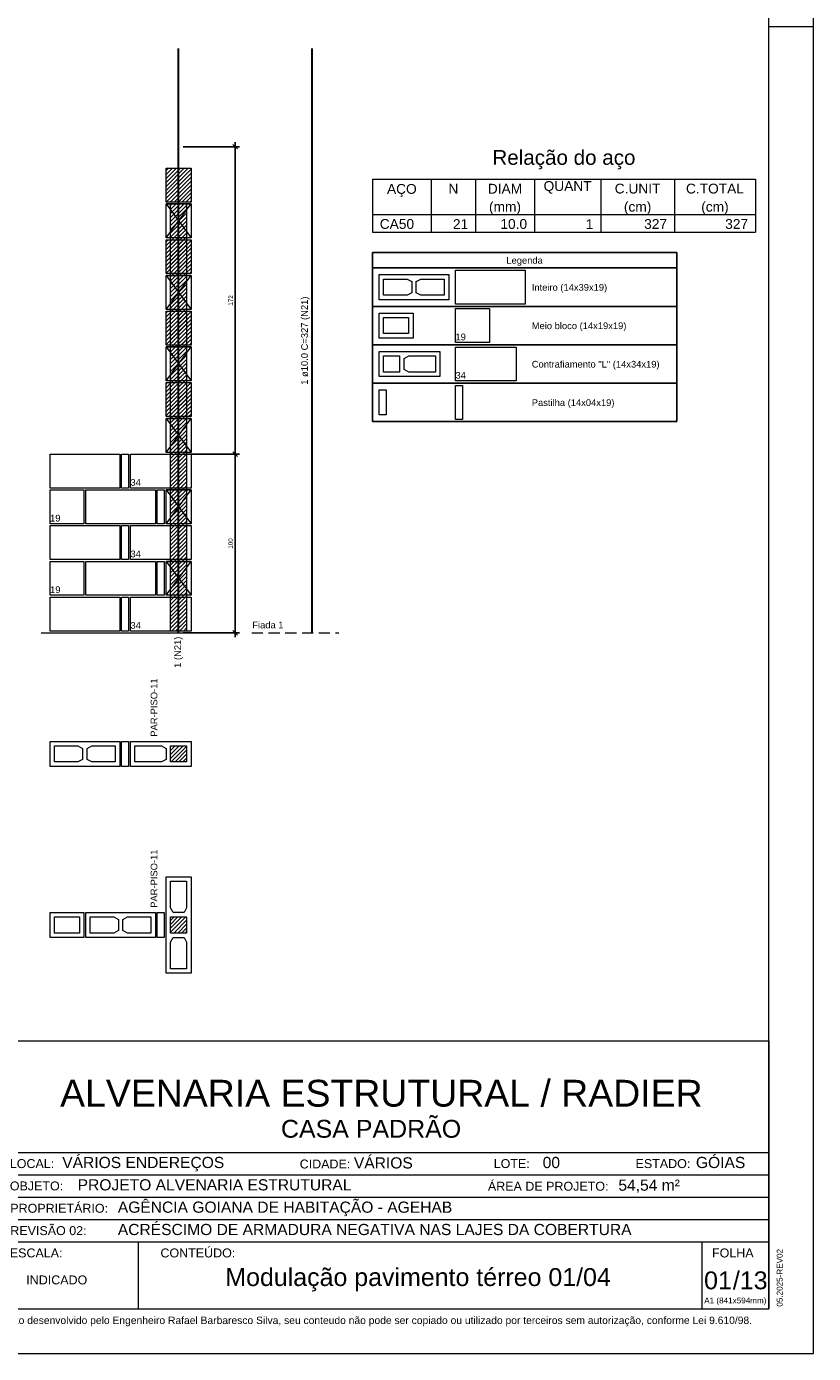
# Model space of a CAD drawing. Header units: millimetres. Extents: x 337 to 624, y -381 to -65.
# Tile 108 of 139: x 404 to 422, y -124 to -95. Entities that reach past the tile are written whole.
import ezdxf
from ezdxf.enums import TextEntityAlignment as Align

# ---------------------------------------------------------------- set-up
doc = ezdxf.new("R2010")
doc.units = ezdxf.units.MM
doc.header["$MEASUREMENT"] = 0
doc.linetypes.add('Dashed2', pattern=[0.375, 0.25, -0.125])
doc.layers.get('0').update_dxf_attribs({"lineweight": 5})
for name, color, linetype, lineweight in [('Armadura', 7, 'Continuous', 30), ('Cotas', 7, 'Continuous', 5), ('Descrição da armadura', 7, 'Continuous', 5), ('DI-Tabelas', 7, 'Continuous', 25), ('PA-Ajustes', 8, 'Continuous', 5), ('PA-Graute', 8, 'Continuous', 0), ('PA-Piso', 7, 'Continuous', 20), ('PE-Contrafiamento L', 1, 'Continuous', 13), ('PE-Contrafiamento T', 1, 'Continuous', 5), ('PE-Inteiro', 7, 'Continuous', 5), ('PE-Meio', 1, 'Continuous', 5), ('PE-Paredes', 1, 'Continuous', 5), ('PE-Pastilha', 3, 'Continuous', 5), ('PRANCHA 01', 7, 'Continuous', 20), ('Relação do aço', 7, 'Continuous', 0), ('Texto da cota', 7, 'Continuous', 0)]:
    doc.layers.add(name, color=color, linetype=linetype, lineweight=lineweight)
doc.layers.add('PDF_Text', color=7, linetype='Continuous')
doc.styles.add('Arial', font='arial.ttf')
doc.styles.add('PDF Arial', font='arial.ttf')
doc.dimstyles.new('UM_25.000000', dxfattribs={"dimtxt": 0.18, "dimasz": 0.1, "dimexe": 0.1, "dimexo": 0.2, "dimgap": 0, "dimtad": 1, "dimtih": 1, "dimtoh": 1, "dimdec": 1, "dimlfac": 25, "dimzin": 0, "dimdsep": 46, "dimtxsty": 'Standard', "dimcen": 0.09, "dimdle": 0.1, "dimadec": 1, "dimazin": 2, "dimtfac": 1, "dimtdec": 4, "dimtofl": 0, "dimtmove": 0, "dimatfit": 3, "dimfxl": 1, "dimtolj": 1, "dimarcsym": 0})
pattern_1 = [(45, (400.021374, -272.3229), (-0.044194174, 0.044194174), [])]

# ---------------------------------------------------------------- blocks, each defined once
blk = doc.blocks.new('Carimbo_Rafael_2022')
at = {"color": 0}
for p, q in [((524.018, -54.927), (551.818, -54.927)), ((524.018, -60.927), (551.818, -60.927))]:
    blk.add_line(p, q, dxfattribs=at)
for p, q in [((524.018, -54.927), (524.018, -60.927)), ((524.018, -54.927), (524.018, -60.927)), ((534.318, -54.927), (534.318, -60.927)), ((534.318, -54.927), (534.318, -60.927)), ((551.818, -54.927), (551.818, -60.927)), ((534.318, -57.427), (551.818, -57.427)), ((534.318, -57.927), (551.818, -57.927)), ((534.318, -58.427), (551.818, -58.427)), ((524.018, -58.927), (534.318, -58.927)), ((526.018, -58.927), (526.018, -60.927)), ((534.318, -58.927), (551.818, -58.927)), ((534.318, -59.427), (551.818, -59.427)), ((537.692, -59.427), (537.692, -60.927)), ((550.318, -59.427), (550.318, -60.927))]:
    blk.add_line(p, q)
at = {"color": 152, "true_color": 0x0063c7, "style": 'Arial'}
for s, height, p in [('ALVENARIA ESTRUTURAL / RADIER', 0.6, (535.944, -56.402)), ('CASA PADRÃO', 0.4, (540.891, -57.098)), ('VÁRIOS ENDEREÇOS', 0.25, (535.992, -57.777)), ('VÁRIOS', 0.25, (542.524, -57.786)), ('00', 0.25, (546.753, -57.777)), ('GÓIAS', 0.25, (550.185, -57.777)), ('PROJETO ALVENARIA ESTRUTURAL', 0.25, (536.338, -58.277)), ('54,54 m²', 0.25, (548.448, -58.284)), ('AGÊNCIA GOIANA DE HABITAÇÃO - AGEHAB', 0.25, (537.237, -58.777)), ('ACRÉSCIMO DE ARMADURA NEGATIVA NAS LAJES DA COBERTURA', 0.25, (537.237, -59.277)), ('INDICADO', 0.2, (535.187, -60.381)), ('/13', 0.4, (551.013, -60.49))]:
    blk.add_text(s, height=height, dxfattribs=at).set_placement(p)
at = {"style": 'Arial'}
for s, height, p in [('LOCAL:', 0.2, (534.818, -57.777)), ('CIDADE:', 0.2, (541.31, -57.786)), ('LOTE:', 0.2, (545.656, -57.777)), ('ESTADO:', 0.2, (548.833, -57.777)), ('OBJETO:', 0.2, (534.818, -58.277)), ('ÁREA DE PROJETO:', 0.2, (545.526, -58.284)), ('PROPRIETÁRIO:', 0.2, (534.829, -58.777)), ('ELAB.', 0.2, (524.318, -59.177)), ('Eng. Civil - Rafael Barbaresco Silva', 0.15, (526.318, -59.177)), ('CREA:', 0.15, (530.414, -59.177)), ('24.913/D-GO', 0.15, (531.2, -59.177)), ('REVISÃO 02:', 0.2, (534.829, -59.277)), ('DES.', 0.2, (524.318, -59.577)), ('05/2025', 0.15, (533.352, -59.277)), ('Eng. Civil - Rafael Barbaresco Silva', 0.15, (526.318, -59.577)), ('CREA:', 0.15, (530.414, -59.577)), ('24.913/D-GO', 0.15, (531.2, -59.577)), ('ESCALA:', 0.2, (534.818, -59.777)), ('CONTEÚDO:', 0.2, (538.192, -59.777)), (' FOLHA', 0.2, (550.468, -59.777)), ('CONF.', 0.2, (524.318, -59.977)), ('Eng. Civil - Rafael Barbaresco Silva', 0.15, (526.318, -59.977)), ('CREA:', 0.15, (530.414, -59.977)), ('24.913/D-GO', 0.15, (531.2, -59.977)), ('RESP.TEC.', 0.2, (524.318, -60.377)), ('Eng. Civil - Rafael Barbaresco Silva', 0.15, (526.318, -60.377)), ('CREA:', 0.15, (530.414, -60.377)), ('24.913/D-GO', 0.15, (531.2, -60.377)), ('REVISÃO 2', 0.2, (524.318, -60.777)), ('Eng. Civil - Lucas Novato de Abreu', 0.15, (526.318, -60.777)), ('CREA:', 0.15, (530.414, -60.777)), ('1.014.707.528/D-GO', 0.15, (531.2, -60.777))]:
    blk.add_text(s, height=height, dxfattribs=at).set_placement(p)
at = {"layer": 'PDF_Text', "insert": (552.128, -60.879), "char_height": 0.13, "attachment_point": 7, "rotation": 90, "line_spacing_factor": 0.76943, "style": 'PDF Arial'}
blk.add_mtext('05.2025-REV02', dxfattribs=at)
at = {"layer": 'PDF_Text', "insert": (550.371, -60.845), "char_height": 0.13, "attachment_point": 7, "line_spacing_factor": 0.76943, "style": 'PDF Arial'}
blk.add_mtext('A1 (841x594mm)', dxfattribs=at)
at = {"layer": 'PDF_Text', "insert": (534.414, -61.318), "char_height": 0.165, "attachment_point": 7, "style": 'PDF Arial'}
blk.add_mtext('Projeto desenvolvido pelo Engenheiro Rafael Barbaresco Silva, seu conteudo não pode ser copiado ou utilizado por terceiros sem autorização, conforme Lei 9.610/98.', dxfattribs=at)
blk = doc.blocks.new('_Oblique')
at = {"color": 0, "linetype": 'ByBlock', "lineweight": -2}
blk.add_line((-0.5, -0.5), (0.5, 0.5), dxfattribs=at)
blk = doc.blocks.new('*D307')
at = {"layer": 'Cotas', "color": 0, "lineweight": -2, "transparency": 16777216}
for p, q in [((408.577, -108.439), (408.577, -104.239)), ((407.412, -104.339), (408.677, -104.339)), ((407.412, -108.339), (408.677, -108.339))]:
    blk.add_line(p, q, dxfattribs=at)
at = {"layer": 'Defpoints', "color": 0, "transparency": 16777216}
for p in [(407.312, -104.339), (408.577, -104.339), (407.312, -108.339)]:
    blk.add_point(p, dxfattribs=at)
at = {"layer": 'Cotas', "color": 0, "lineweight": -2, "transparency": 16777216, "xscale": 0.1, "yscale": 0.1, "zscale": 0.1}
for p, rotation in [((408.577, -104.339), 90), ((408.577, -108.339), 270)]:
    blk.add_blockref('_Oblique', p, dxfattribs=dict(at, rotation=rotation))
at = {"layer": 'Cotas', "transparency": 16777216, "insert": (408.477, -106.339), "char_height": 0.1, "attachment_point": 5, "rotation": 90, "style": 'Arial'}
blk.add_mtext('\\A1;100', dxfattribs=at)
blk = doc.blocks.new('*D308')
at = {"layer": 'Cotas', "color": 0, "lineweight": -2, "transparency": 16777216}
for p, q in [((408.577, -104.439), (408.577, -97.359)), ((407.412, -97.459), (408.677, -97.459)), ((407.412, -104.339), (408.677, -104.339))]:
    blk.add_line(p, q, dxfattribs=at)
at = {"layer": 'Defpoints', "color": 0, "transparency": 16777216}
for p in [(407.312, -97.459), (408.577, -97.459), (407.312, -104.339)]:
    blk.add_point(p, dxfattribs=at)
at = {"layer": 'Cotas', "color": 0, "lineweight": -2, "transparency": 16777216, "xscale": 0.1, "yscale": 0.1, "zscale": 0.1}
for p, rotation in [((408.577, -97.459), 90), ((408.577, -104.339), 270)]:
    blk.add_blockref('_Oblique', p, dxfattribs=dict(at, rotation=rotation))
at = {"layer": 'Cotas', "transparency": 16777216, "insert": (408.477, -100.899), "char_height": 0.1, "attachment_point": 5, "rotation": 90, "style": 'Arial'}
blk.add_mtext('\\A1;172', dxfattribs=at)

msp = doc.modelspace()

# ---------------------------------------------------------------- hatches: boundary and pattern name
at = {"layer": 'PA-Ajustes', "linetype": 'Continuous'}
h = msp.add_hatch(dxfattribs=at)
h.set_pattern_fill('ANSI31', color=8, scale=0.5, style=0)
h.set_pattern_definition(pattern_1)
h.paths.add_polyline_path([(407.0318, -97.9389), (407.5918, -97.9389), (407.5918, -98.6989), (407.0318, -98.6989)])
at = {"layer": 'PA-Graute', "linetype": 'Continuous'}
h = msp.add_hatch(dxfattribs=at)
h.set_pattern_fill('ANSI31', color=8, scale=0.5, style=0)
h.set_pattern_definition(pattern_1)
h.paths.add_polyline_path([(407.1318, -98.7389), (407.4918, -98.7389), (407.4918, -108.2989), (407.1318, -108.2989)])
h = msp.add_hatch(dxfattribs=at)
h.set_pattern_fill('ANSI31', color=8, scale=0.5, style=0)
h.set_pattern_definition(pattern_1)
h.paths.add_polyline_path([(407.0318, -99.5389), (407.5918, -99.5389), (407.5918, -100.2989), (407.0318, -100.2989)])
h = msp.add_hatch(dxfattribs=at)
h.set_pattern_fill('ANSI31', color=8, scale=0.5, style=0)
h.set_pattern_definition(pattern_1)
h.paths.add_polyline_path([(407.0318, -101.1389), (407.5918, -101.1389), (407.5918, -101.8989), (407.0318, -101.8989)])
h = msp.add_hatch(dxfattribs=at)
h.set_pattern_fill('ANSI31', color=8, scale=0.5, style=0)
h.set_pattern_definition(pattern_1)
h.paths.add_polyline_path([(407.0318, -102.7389), (407.5918, -102.7389), (407.5918, -103.4989), (407.0318, -103.4989)])
h = msp.add_hatch(dxfattribs=at)
h.set_pattern_fill('ANSI31', color=8, scale=0.5, style=0)
h.set_pattern_definition(pattern_1)
h.paths.add_polyline_path([(407.4918, -111.2283), (407.1318, -111.2283), (407.1318, -110.8683), (407.4918, -110.8683)])
h = msp.add_hatch(dxfattribs=at)
h.set_pattern_fill('ANSI31', color=8, scale=0.5, style=0)
h.set_pattern_definition(pattern_1)
h.paths.add_polyline_path([(407.1318, -115.0577), (407.1318, -114.6977), (407.4918, -114.6977), (407.4918, -115.0577)])

# ---------------------------------------------------------------- linework, layer by layer
at = {"layer": 'Armadura'}
msp.add_line((410.3018, -108.3389), (410.3018, -95.2589), dxfattribs=at)
msp.add_lwpolyline([(407.3118, -108.3389), (407.3118, -95.2589)], dxfattribs=at)
at = {"layer": 'DI-Tabelas'}
for p, q in [((411.6518, -100.1719), (411.6518, -99.8229)), ((411.6518, -99.8229), (418.4702, -99.8229)), ((418.4702, -99.8229), (418.4702, -100.1719)), ((418.4702, -100.1719), (411.6518, -100.1719)), ((411.6518, -101.0319), (411.6518, -100.1719)), ((418.4702, -100.1719), (418.4702, -101.0319)), ((413.3618, -101.0319), (411.6518, -101.0319)), ((411.6518, -101.8919), (411.6518, -101.0319)), ((415.0718, -101.0319), (413.3618, -101.0319)), ((418.4702, -101.0319), (415.0718, -101.0319)), ((418.4702, -101.0319), (418.4702, -101.8919)), ((413.3618, -101.8919), (411.6518, -101.8919)), ((411.6518, -102.7519), (411.6518, -101.8919)), ((415.0718, -101.8919), (413.3618, -101.8919)), ((418.4702, -101.8919), (415.0718, -101.8919)), ((418.4702, -101.8919), (418.4702, -102.7519)), ((413.3618, -102.7519), (411.6518, -102.7519)), ((411.6518, -103.6119), (411.6518, -102.7519)), ((415.0718, -102.7519), (413.3618, -102.7519)), ((418.4702, -102.7519), (415.0718, -102.7519)), ((418.4702, -102.7519), (418.4702, -103.6119)), ((413.3618, -103.6119), (411.6518, -103.6119)), ((415.0718, -103.6119), (413.3618, -103.6119)), ((418.4702, -103.6119), (415.0718, -103.6119))]:
    msp.add_line(p, q, dxfattribs=at)
at = {"layer": 'PA-Ajustes', "linetype": 'Continuous'}
msp.add_lwpolyline([(407.0318, -97.9389), (407.5918, -97.9389), (407.5918, -98.6989), (407.0318, -98.6989)], close=True, dxfattribs=at)
at = {"layer": 'PA-Graute', "linetype": 'Continuous'}
for p, q in [((407.0318, -99.5389), (407.5918, -99.5389)), ((407.0318, -100.2989), (407.0318, -99.5389)), ((407.5918, -99.5389), (407.5918, -100.2989)), ((407.5918, -100.2989), (407.0318, -100.2989)), ((407.0318, -101.1389), (407.5918, -101.1389)), ((407.0318, -101.8989), (407.0318, -101.1389)), ((407.5918, -101.1389), (407.5918, -101.8989)), ((407.5918, -101.8989), (407.0318, -101.8989)), ((407.0318, -102.7389), (407.5918, -102.7389)), ((407.0318, -103.4989), (407.0318, -102.7389)), ((407.5918, -102.7389), (407.5918, -103.4989)), ((407.5918, -103.4989), (407.0318, -103.4989))]:
    msp.add_line(p, q, dxfattribs=at)
at = {"layer": 'PA-Graute', "linetype": 'Continuous', "lineweight": 5}
for p, q in [((407.0318, -99.5389), (407.5918, -99.5389)), ((407.0318, -100.2989), (407.0318, -99.5389)), ((407.5918, -99.5389), (407.5918, -100.2989)), ((407.5918, -100.2989), (407.0318, -100.2989)), ((407.0318, -101.1389), (407.5918, -101.1389)), ((407.0318, -101.8989), (407.0318, -101.1389)), ((407.5918, -101.1389), (407.5918, -101.8989)), ((407.5918, -101.8989), (407.0318, -101.8989)), ((407.0318, -102.7389), (407.5918, -102.7389)), ((407.0318, -103.4989), (407.0318, -102.7389)), ((407.5918, -102.7389), (407.5918, -103.4989)), ((407.5918, -103.4989), (407.0318, -103.4989))]:
    msp.add_line(p, q, dxfattribs=at)
at = {"layer": 'PA-Graute', "color": 8, "linetype": 'Continuous'}
msp.add_lwpolyline([(407.1318, -98.7389), (407.4918, -98.7389), (407.4918, -108.2989), (407.1318, -108.2989)], close=True, dxfattribs=at)
at = {"layer": 'PA-Piso'}
msp.add_line((404.2318, -108.3389), (408.3518, -108.3389), dxfattribs=at)
at = {"layer": 'PA-Piso', "linetype": 'Dashed2'}
msp.add_line((408.9518, -108.3389), (410.9018, -108.3389), dxfattribs=at)
at = {"layer": 'PE-Contrafiamento L', "linetype": 'Continuous'}
for p, q in [((411.8018, -102.0419), (413.1618, -102.0419)), ((411.8018, -102.6019), (411.8018, -102.0419)), ((413.1618, -102.0419), (413.1618, -102.6019)), ((413.5118, -101.9419), (414.8718, -101.9419)), ((413.5118, -102.7019), (413.5118, -101.9419)), ((414.8718, -101.9419), (414.8718, -102.7019)), ((413.1618, -102.6019), (411.8018, -102.6019)), ((414.8718, -102.7019), (413.5118, -102.7019)), ((406.2318, -105.0989), (406.2318, -104.3389)), ((406.2318, -104.3389), (407.5918, -104.3389)), ((407.5918, -104.3389), (407.5918, -105.0989)), ((407.5918, -105.0989), (406.2318, -105.0989)), ((406.2318, -106.6989), (406.2318, -105.9389)), ((406.2318, -105.9389), (407.5918, -105.9389)), ((407.5918, -105.9389), (407.5918, -106.6989)), ((407.5918, -106.6989), (406.2318, -106.6989)), ((406.2318, -108.2989), (406.2318, -107.5389)), ((406.2318, -107.5389), (407.5918, -107.5389)), ((407.5918, -107.5389), (407.5918, -108.2989)), ((407.5918, -108.2989), (406.2318, -108.2989)), ((406.2318, -111.3283), (406.2318, -110.7683)), ((406.2318, -110.7683), (407.5918, -110.7683)), ((407.5918, -110.7683), (407.5918, -111.3283)), ((407.5918, -111.3283), (406.2318, -111.3283))]:
    msp.add_line(p, q, dxfattribs=at)
at = {"layer": 'PE-Contrafiamento L', "linetype": 'Continuous', "lineweight": 5}
for p, q in [((411.9018, -102.1419), (412.2618, -102.1419)), ((411.9018, -102.5019), (411.9018, -102.1419)), ((412.2618, -102.1419), (412.2618, -102.5019)), ((412.3618, -102.1979), (412.4658, -102.1419)), ((412.4658, -102.1419), (413.0618, -102.1419)), ((413.0618, -102.1419), (413.0618, -102.5019)), ((412.3618, -102.4459), (412.3618, -102.1979)), ((412.4658, -102.5019), (412.3618, -102.4459)), ((412.2618, -102.5019), (411.9018, -102.5019)), ((413.0618, -102.5019), (412.4658, -102.5019)), ((406.3318, -111.2283), (406.3318, -110.8683)), ((406.3318, -110.8683), (406.9278, -110.8683)), ((406.9278, -110.8683), (407.0318, -110.9243)), ((407.0318, -110.9243), (407.0318, -111.1723)), ((407.1318, -111.2283), (407.1318, -110.8683)), ((407.1318, -110.8683), (407.4918, -110.8683)), ((407.4918, -110.8683), (407.4918, -111.2283)), ((406.9278, -111.2283), (406.3318, -111.2283)), ((407.0318, -111.1723), (406.9278, -111.2283)), ((407.4918, -111.2283), (407.1318, -111.2283))]:
    msp.add_line(p, q, dxfattribs=at)
at = {"layer": 'PE-Contrafiamento T', "linetype": 'Continuous'}
for p, q in [((407.0318, -98.7389), (407.5918, -98.7389)), ((407.0318, -99.4989), (407.5918, -98.7389)), ((407.5918, -98.7389), (407.0318, -98.7389)), ((407.0318, -98.7389), (407.5918, -99.4989)), ((407.0318, -99.4989), (407.0318, -98.7389)), ((407.5918, -98.7389), (407.5918, -99.4989)), ((407.5918, -99.4989), (407.0318, -99.4989)), ((407.5918, -99.4989), (407.0318, -99.4989)), ((407.0318, -100.3389), (407.5918, -100.3389)), ((407.0318, -101.0989), (407.5918, -100.3389)), ((407.5918, -100.3389), (407.0318, -100.3389)), ((407.0318, -100.3389), (407.5918, -101.0989)), ((407.0318, -101.0989), (407.0318, -100.3389)), ((407.5918, -100.3389), (407.5918, -101.0989)), ((407.5918, -101.0989), (407.0318, -101.0989)), ((407.5918, -101.0989), (407.0318, -101.0989)), ((407.0318, -101.9389), (407.5918, -101.9389)), ((407.0318, -102.6989), (407.5918, -101.9389)), ((407.5918, -101.9389), (407.0318, -101.9389)), ((407.0318, -101.9389), (407.5918, -102.6989)), ((407.0318, -102.6989), (407.0318, -101.9389)), ((407.5918, -101.9389), (407.5918, -102.6989)), ((407.5918, -102.6989), (407.0318, -102.6989)), ((407.5918, -102.6989), (407.0318, -102.6989)), ((407.0318, -103.5389), (407.5918, -103.5389)), ((407.0318, -104.2989), (407.5918, -103.5389)), ((407.5918, -103.5389), (407.0318, -103.5389)), ((407.0318, -103.5389), (407.5918, -104.2989)), ((407.0318, -104.2989), (407.0318, -103.5389)), ((407.5918, -103.5389), (407.5918, -104.2989)), ((407.5918, -104.2989), (407.0318, -104.2989)), ((407.5918, -104.2989), (407.0318, -104.2989)), ((407.0318, -105.1389), (407.5918, -105.1389)), ((407.0318, -105.8989), (407.5918, -105.1389)), ((407.5918, -105.1389), (407.0318, -105.1389)), ((407.0318, -105.1389), (407.5918, -105.8989)), ((407.0318, -105.8989), (407.0318, -105.1389)), ((407.5918, -105.1389), (407.5918, -105.8989)), ((407.5918, -105.8989), (407.0318, -105.8989)), ((407.5918, -105.8989), (407.0318, -105.8989)), ((407.0318, -106.7389), (407.5918, -106.7389)), ((407.0318, -107.4989), (407.5918, -106.7389)), ((407.5918, -106.7389), (407.0318, -106.7389)), ((407.0318, -106.7389), (407.5918, -107.4989)), ((407.0318, -107.4989), (407.0318, -106.7389)), ((407.5918, -106.7389), (407.5918, -107.4989)), ((407.5918, -107.4989), (407.0318, -107.4989)), ((407.5918, -107.4989), (407.0318, -107.4989)), ((407.0318, -115.9577), (407.0318, -113.7977)), ((407.0318, -113.7977), (407.5918, -113.7977)), ((407.5918, -113.7977), (407.5918, -115.9577)), ((407.5918, -115.9577), (407.0318, -115.9577))]:
    msp.add_line(p, q, dxfattribs=at)
at = {"layer": 'PE-Contrafiamento T', "linetype": 'Continuous', "lineweight": 5}
for p, q in [((407.1318, -114.4937), (407.1318, -113.8977)), ((407.1318, -113.8977), (407.4918, -113.8977)), ((407.4918, -113.8977), (407.4918, -114.4937)), ((407.1878, -114.5977), (407.1318, -114.4937)), ((407.4358, -114.5977), (407.1878, -114.5977)), ((407.4918, -114.4937), (407.4358, -114.5977)), ((407.1318, -115.0577), (407.1318, -114.6977)), ((407.1318, -114.6977), (407.4918, -114.6977)), ((407.4918, -114.6977), (407.4918, -115.0577)), ((407.4918, -115.0577), (407.1318, -115.0577)), ((407.1318, -115.2617), (407.1878, -115.1577)), ((407.1878, -115.1577), (407.4358, -115.1577)), ((407.4358, -115.1577), (407.4918, -115.2617)), ((407.1318, -115.8577), (407.1318, -115.2617)), ((407.4918, -115.2617), (407.4918, -115.8577)), ((407.4918, -115.8577), (407.1318, -115.8577))]:
    msp.add_line(p, q, dxfattribs=at)
at = {"layer": 'PE-Inteiro', "linetype": 'Continuous'}
for p, q in [((411.8018, -100.3219), (413.3618, -100.3219)), ((411.8018, -100.8819), (411.8018, -100.3219)), ((413.3618, -100.3219), (413.3618, -100.8819)), ((413.5118, -100.2219), (415.0718, -100.2219)), ((413.5118, -100.9819), (413.5118, -100.2219)), ((415.0718, -100.2219), (415.0718, -100.9819)), ((413.3618, -100.8819), (411.8018, -100.8819)), ((415.0718, -100.9819), (413.5118, -100.9819)), ((404.4318, -104.3389), (405.9918, -104.3389)), ((404.4318, -105.0989), (404.4318, -104.3389)), ((405.9918, -104.3389), (405.9918, -105.0989)), ((405.9918, -105.0989), (404.4318, -105.0989)), ((405.2318, -105.1389), (406.7918, -105.1389)), ((405.2318, -105.8989), (405.2318, -105.1389)), ((406.7918, -105.1389), (406.7918, -105.8989)), ((404.4318, -105.9389), (405.9918, -105.9389)), ((404.4318, -106.6989), (404.4318, -105.9389)), ((406.7918, -105.8989), (405.2318, -105.8989)), ((405.9918, -105.9389), (405.9918, -106.6989)), ((405.9918, -106.6989), (404.4318, -106.6989)), ((405.2318, -106.7389), (406.7918, -106.7389)), ((405.2318, -107.4989), (405.2318, -106.7389)), ((406.7918, -106.7389), (406.7918, -107.4989)), ((406.7918, -107.4989), (405.2318, -107.4989)), ((404.4318, -107.5389), (405.9918, -107.5389)), ((404.4318, -108.2989), (404.4318, -107.5389)), ((405.9918, -107.5389), (405.9918, -108.2989)), ((405.9918, -108.2989), (404.4318, -108.2989)), ((404.4318, -110.7683), (405.9918, -110.7683)), ((404.4318, -111.3283), (404.4318, -110.7683)), ((405.9918, -110.7683), (405.9918, -111.3283)), ((405.9918, -111.3283), (404.4318, -111.3283)), ((405.2318, -114.5977), (406.7918, -114.5977)), ((405.2318, -115.1577), (405.2318, -114.5977)), ((406.7918, -114.5977), (406.7918, -115.1577)), ((406.7918, -115.1577), (405.2318, -115.1577))]:
    msp.add_line(p, q, dxfattribs=at)
at = {"layer": 'PE-Inteiro', "linetype": 'Continuous', "lineweight": 5}
for p, q in [((411.9018, -100.4219), (412.4278, -100.4219)), ((411.9018, -100.7819), (411.9018, -100.4219)), ((412.4278, -100.4219), (412.5318, -100.4779)), ((412.5318, -100.4779), (412.5318, -100.7259)), ((412.6318, -100.4779), (412.7358, -100.4219)), ((412.6318, -100.7259), (412.6318, -100.4779)), ((412.7358, -100.4219), (413.2618, -100.4219)), ((413.2618, -100.4219), (413.2618, -100.7819)), ((412.4278, -100.7819), (411.9018, -100.7819)), ((412.5318, -100.7259), (412.4278, -100.7819)), ((412.7358, -100.7819), (412.6318, -100.7259)), ((413.2618, -100.7819), (412.7358, -100.7819)), ((404.5318, -110.8683), (405.0578, -110.8683)), ((404.5318, -111.2283), (404.5318, -110.8683)), ((405.0578, -110.8683), (405.1618, -110.9243)), ((405.1618, -110.9243), (405.1618, -111.1723)), ((405.2618, -110.9243), (405.3658, -110.8683)), ((405.2618, -111.1723), (405.2618, -110.9243)), ((405.3658, -110.8683), (405.8918, -110.8683)), ((405.8918, -110.8683), (405.8918, -111.2283)), ((405.0578, -111.2283), (404.5318, -111.2283)), ((405.1618, -111.1723), (405.0578, -111.2283)), ((405.3658, -111.2283), (405.2618, -111.1723)), ((405.8918, -111.2283), (405.3658, -111.2283)), ((405.3318, -114.6977), (405.8578, -114.6977)), ((405.3318, -115.0577), (405.3318, -114.6977)), ((405.8578, -114.6977), (405.9618, -114.7537)), ((405.9618, -114.7537), (405.9618, -115.0017)), ((406.0618, -114.7537), (406.1658, -114.6977)), ((406.0618, -115.0017), (406.0618, -114.7537)), ((406.1658, -114.6977), (406.6918, -114.6977)), ((406.6918, -114.6977), (406.6918, -115.0577)), ((405.8578, -115.0577), (405.3318, -115.0577)), ((405.9618, -115.0017), (405.8578, -115.0577)), ((406.1658, -115.0577), (406.0618, -115.0017)), ((406.6918, -115.0577), (406.1658, -115.0577))]:
    msp.add_line(p, q, dxfattribs=at)
at = {"layer": 'PE-Meio', "linetype": 'Continuous'}
for p, q in [((411.8018, -101.1819), (412.5618, -101.1819)), ((411.8018, -101.7419), (411.8018, -101.1819)), ((412.5618, -101.1819), (412.5618, -101.7419)), ((413.5118, -101.0819), (414.2718, -101.0819)), ((413.5118, -101.8419), (413.5118, -101.0819)), ((414.2718, -101.0819), (414.2718, -101.8419)), ((412.5618, -101.7419), (411.8018, -101.7419)), ((414.2718, -101.8419), (413.5118, -101.8419)), ((404.4318, -105.1389), (405.1918, -105.1389)), ((404.4318, -105.8989), (404.4318, -105.1389)), ((405.1918, -105.1389), (405.1918, -105.8989)), ((405.1918, -105.8989), (404.4318, -105.8989)), ((404.4318, -106.7389), (405.1918, -106.7389)), ((404.4318, -107.4989), (404.4318, -106.7389)), ((405.1918, -106.7389), (405.1918, -107.4989)), ((405.1918, -107.4989), (404.4318, -107.4989)), ((404.4318, -114.5977), (405.1918, -114.5977)), ((404.4318, -115.1577), (404.4318, -114.5977)), ((405.1918, -114.5977), (405.1918, -115.1577)), ((405.1918, -115.1577), (404.4318, -115.1577))]:
    msp.add_line(p, q, dxfattribs=at)
at = {"layer": 'PE-Meio', "linetype": 'Continuous', "lineweight": 5}
for p, q in [((411.9018, -101.2819), (412.4618, -101.2819)), ((411.9018, -101.6419), (411.9018, -101.2819)), ((412.4618, -101.2819), (412.4618, -101.6419)), ((412.4618, -101.6419), (411.9018, -101.6419)), ((404.5318, -114.6977), (405.0918, -114.6977)), ((404.5318, -115.0577), (404.5318, -114.6977)), ((405.0918, -114.6977), (405.0918, -115.0577)), ((405.0918, -115.0577), (404.5318, -115.0577))]:
    msp.add_line(p, q, dxfattribs=at)
at = {"layer": 'PE-Pastilha', "linetype": 'Continuous'}
for p, q in [((411.8018, -102.9019), (411.9618, -102.9019)), ((411.8018, -103.4619), (411.8018, -102.9019)), ((411.9618, -102.9019), (411.9618, -103.4619)), ((413.5118, -102.8019), (413.6718, -102.8019)), ((413.5118, -103.5619), (413.5118, -102.8019)), ((413.6718, -102.8019), (413.6718, -103.5619)), ((411.9618, -103.4619), (411.8018, -103.4619)), ((413.6718, -103.5619), (413.5118, -103.5619)), ((406.0318, -104.3389), (406.1918, -104.3389)), ((406.0318, -105.0989), (406.0318, -104.3389)), ((406.1918, -104.3389), (406.1918, -105.0989)), ((406.1918, -105.0989), (406.0318, -105.0989)), ((406.8318, -105.1389), (406.9918, -105.1389)), ((406.8318, -105.8989), (406.8318, -105.1389)), ((406.9918, -105.1389), (406.9918, -105.8989)), ((406.0318, -105.9389), (406.1918, -105.9389)), ((406.0318, -106.6989), (406.0318, -105.9389)), ((406.1918, -105.9389), (406.1918, -106.6989)), ((406.9918, -105.8989), (406.8318, -105.8989)), ((406.1918, -106.6989), (406.0318, -106.6989)), ((406.8318, -106.7389), (406.9918, -106.7389)), ((406.8318, -107.4989), (406.8318, -106.7389)), ((406.9918, -106.7389), (406.9918, -107.4989)), ((406.9918, -107.4989), (406.8318, -107.4989)), ((406.0318, -107.5389), (406.1918, -107.5389)), ((406.0318, -108.2989), (406.0318, -107.5389)), ((406.1918, -107.5389), (406.1918, -108.2989)), ((406.1918, -108.2989), (406.0318, -108.2989)), ((406.0318, -110.7683), (406.1918, -110.7683)), ((406.0318, -111.3283), (406.0318, -110.7683)), ((406.1918, -110.7683), (406.1918, -111.3283)), ((406.1918, -111.3283), (406.0318, -111.3283)), ((406.8318, -114.5977), (406.9918, -114.5977)), ((406.8318, -115.1577), (406.8318, -114.5977)), ((406.9918, -114.5977), (406.9918, -115.1577)), ((406.9918, -115.1577), (406.8318, -115.1577))]:
    msp.add_line(p, q, dxfattribs=at)
at = {"layer": 'PRANCHA 01'}
msp.add_line((420.5312, -94.7682), (421.5312, -94.7682), dxfattribs=at)
msp.add_line((420.5312, -94.7682), (421.5312, -94.7682), dxfattribs=at)
msp.add_lwpolyline([(337.4312, -124.4682), (421.5312, -124.4682), (421.5312, -65.0682), (337.4312, -65.0682), (337.4312, -124.4682)], dxfattribs=at)
msp.add_lwpolyline([(339.9312, -123.4682), (420.5312, -123.4682), (420.5312, -66.0682), (339.9312, -66.0682)], close=True, dxfattribs=at)
at = {"layer": 'Relação do aço'}
for p, q in [((411.6518, -98.1849), (420.2318, -98.1849)), ((411.6518, -98.1849), (411.6518, -98.9769)), ((412.9718, -98.1849), (412.9718, -98.9769)), ((413.9618, -98.1849), (413.9618, -98.9769)), ((415.2818, -98.1849), (415.2818, -98.9769)), ((416.7668, -98.1849), (416.7668, -98.9769)), ((418.4168, -98.1849), (418.4168, -98.9769)), ((420.2318, -98.1849), (420.2318, -98.9769)), ((411.6518, -98.9769), (420.2318, -98.9769)), ((411.6518, -98.9769), (420.2318, -98.9769)), ((411.6518, -98.9769), (411.6518, -99.3729)), ((412.9718, -98.9769), (412.9718, -99.3729)), ((413.9618, -98.9769), (413.9618, -99.3729)), ((415.2818, -98.9769), (415.2818, -99.3729)), ((416.7668, -98.9769), (416.7668, -99.3729)), ((418.4168, -98.9769), (418.4168, -99.3729)), ((420.2318, -98.9769), (420.2318, -99.3729)), ((411.6518, -99.3729), (420.2318, -99.3729))]:
    msp.add_line(p, q, dxfattribs=at)

# ---------------------------------------------------------------- block references
msp.add_blockref('Carimbo_Rafael_2022', (-131.2867, -62.5416))

# ---------------------------------------------------------------- texts
at = {"color": 152, "true_color": 0x0063c7, "style": 'Arial'}
msp.add_text('Modulação pavimento térreo 01/04', height=0.4, dxfattribs=at).set_placement((412.6749, -122.9585), align=Align.CENTER)
msp.add_text('01', height=0.4, dxfattribs=at).set_placement((419.0811, -123.0322))
at = {"layer": 'Descrição da armadura', "insert": (410.2518, -101.7989), "char_height": 0.15, "width": 3.94779, "attachment_point": 8, "rotation": 90.00021, "line_spacing_factor": 0.9, "style": 'Arial'}
msp.add_mtext('1 ø10.0 C=327 (N21)', dxfattribs=at)
at = {"layer": 'DI-Tabelas', "char_height": 0.15, "line_spacing_factor": 0.6, "style": 'Arial'}
for s, insert, width, attachment_point in [('Legenda', (415.061, -100.1219), 1.631021, 8), ('Inteiro (14x39x19)', (415.2218, -100.7264), 3.377058, 7), ('Meio bloco (14x19x19)', (415.2218, -101.5864), 4.239101, 7), ('Contrafiamento "L" (14x34x19)', (415.2218, -102.4464), 5.724466, 7), ('Pastilha (14x04x19)', (415.2218, -103.3064), 3.703582, 7)]:
    msp.add_mtext(s, dxfattribs=dict(at, insert=insert, width=width, attachment_point=attachment_point))
at = {"layer": 'PE-Contrafiamento L', "char_height": 0.15, "attachment_point": 7, "style": 'Arial'}
for insert, width, line_spacing_factor in [((413.5122, -102.6524), 0.466006, 0.6), ((406.2322, -105.0494), 0.467606, 0.9), ((406.2322, -106.6494), 0.467606, 0.9), ((406.2322, -108.2494), 0.467606, 0.9)]:
    msp.add_mtext('34', dxfattribs=dict(at, insert=insert, width=width, line_spacing_factor=line_spacing_factor))
at = {"layer": 'PE-Meio', "char_height": 0.15, "attachment_point": 7, "style": 'Arial'}
for insert, width, line_spacing_factor in [((413.5122, -101.7924), 0.466006, 0.6), ((404.4322, -105.8494), 0.467606, 0.9), ((404.4322, -107.4494), 0.467606, 0.9)]:
    msp.add_mtext('19', dxfattribs=dict(at, insert=insert, width=width, line_spacing_factor=line_spacing_factor))
at = {"layer": 'PE-Paredes', "insert": (408.9618, -108.2394), "char_height": 0.15, "width": 1.437561, "attachment_point": 7, "line_spacing_factor": 0.9, "style": 'Arial'}
msp.add_mtext('Fiada 1', dxfattribs=at)
at = {"layer": 'PE-Paredes', "char_height": 0.15, "width": 2.648765, "attachment_point": 7, "rotation": 90.00021, "line_spacing_factor": 0.9, "style": 'Arial'}
for insert in [(406.8373, -110.6633), (406.8373, -114.4927)]:
    msp.add_mtext('PAR-PISO-11', dxfattribs=dict(at, insert=insert))
at = {"layer": 'Relação do aço', "line_spacing_factor": 0.9, "style": 'Arial'}
for s, insert, char_height, width, attachment_point in [('Relação do aço', (415.9418, -97.9649), 0.33, 6.406326, 8), ('AÇO', (412.3118, -98.5809), 0.22, 1.332409, 8), ('N', (413.4668, -98.5083), 0.22, 0.444024, 8), ('DIAM', (414.6218, -98.5083), 0.22, 1.536982, 8), ('QUANT', (416.0243, -98.5083), 0.22, 2.152043, 8), ('C.UNIT', (417.5918, -98.5083), 0.22, 2.049085, 8), ('C.TOTAL', (419.3243, -98.5083), 0.22, 2.596067, 8), ('(mm)', (414.6218, -98.9769), 0.22, 1.433354, 8), ('(cm)', (417.5918, -98.9769), 0.22, 1.22878, 8), ('(cm)', (419.3243, -98.9769), 0.22, 1.22878, 8), ('CA50', (411.8168, -99.3003), 0.22, 1.537652, 7), ('21', (413.7968, -99.3003), 0.22, 0.683476, 9), ('10.0', (415.1168, -99.3003), 0.22, 1.195915, 9), ('1', (416.6018, -99.3003), 0.22, 0.341738, 9), ('327', (418.2518, -99.3003), 0.22, 1.025213, 9), ('327', (420.0668, -99.3003), 0.22, 1.025213, 9)]:
    msp.add_mtext(s, dxfattribs=dict(at, insert=insert, char_height=char_height, width=width, attachment_point=attachment_point))
at = {"layer": 'Texto da cota', "insert": (407.3118, -108.4239), "char_height": 0.15, "width": 1.437104, "attachment_point": 6, "rotation": 90.00021, "line_spacing_factor": 0.9, "style": 'Arial'}
msp.add_mtext('1 (N21)', dxfattribs=at)

# ---------------------------------------------------------------- dimensions: what is measured, and where the dimension line sits
at = {"layer": 'Cotas'}
for base, p1, p2, picture, middle in [((408.5768, -97.4589), (407.3118, -104.3389), (407.3118, -97.4589), '*D308', (408.4768, -100.8989)), ((408.5768, -104.3389), (407.3118, -108.3389), (407.3118, -104.3389), '*D307', (408.4768, -106.3389))]:
    dim = msp.add_linear_dim(base=base, p1=p1, p2=p2, angle=90, dimstyle='UM_25.000000', override={"dimtxt": 0.1, "dimasz": 0.1, "dimexe": 0.1, "dimexo": 0.1, "dimtad": 1, "dimtih": 0, "dimtoh": 0, "dimdec": 1, "dimlfac": 25, "dimzin": 8, "dimtxsty": 'Arial', "dimblk": 'Oblique', "dimblk1": 'Oblique', "dimblk2": 'Oblique', "dimsah": 1, "dimdle": 0.1, "dimse1": 0, "dimse2": 0, "dimclrt": 256, "dimadec": 1, "dimazin": 3, "dimtmove": 2, "dimldrblk": 'Oblique'}, dxfattribs=at)
    dim.commit()
    dim.dimension.update_dxf_attribs({"geometry": picture, "text_midpoint": middle, "dimtype": 160, "text_rotation": 90})

doc.saveas('drawing.dxf')
